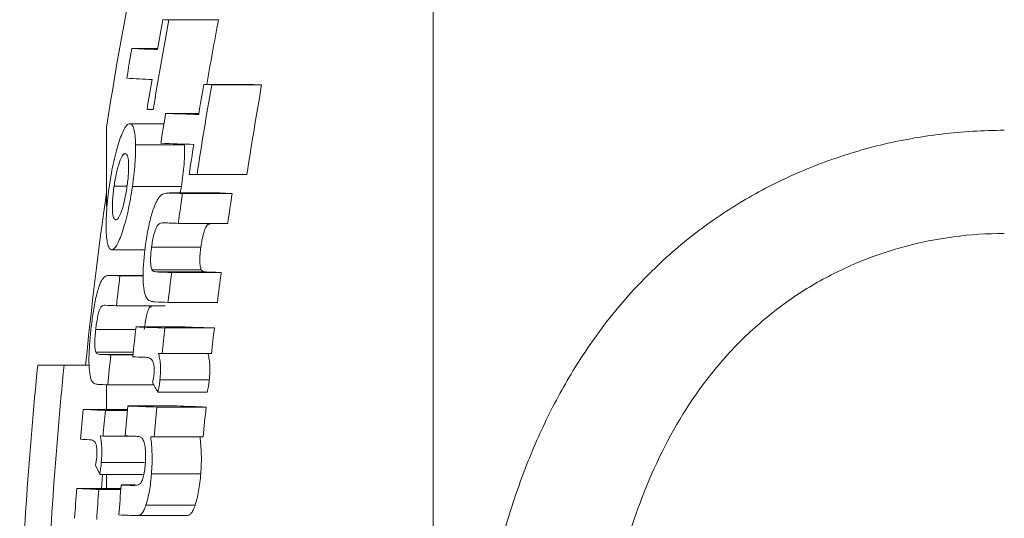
# Model space of a CAD drawing. Header units: millimetres. Extents: x 168 to 893, y 24 to 895.
# Tile 4 of 26: x 168 to 189, y 108 to 118. Entities that reach past the tile are written whole.
import ezdxf

# ---------------------------------------------------------------- set-up
doc = ezdxf.new("R2010")
doc.units = ezdxf.units.MM

msp = doc.modelspace()

# ---------------------------------------------------------------- linework, layer by layer
at = {"color": 7, "linetype": 'Continuous', "lineweight": 15}
for p, q in [((176.501, 64.973), (176.501, 138.973)), ((170.952, 118.223), (171.992, 118.223)), ((170.174, 117.626), (170.712, 117.626)), ((171.683, 116.864), (171.848, 116.859)), ((171.683, 116.864), (172.731, 116.864)), ((171.848, 116.859), (172.899, 116.859)), ((172.731, 116.864), (172.899, 116.859)), ((170.882, 116.261), (171.58, 116.261)), ((169.64, 115.972), (169.64, 114.305)), ((170.133, 116.044), (170.846, 116.044)), ((170.249, 115.601), (171.28, 115.601)), ((171.377, 114.98), (171.542, 114.974)), ((171.542, 114.974), (172.588, 114.974)), ((169.799, 114.73), (170.064, 114.73)), ((170.185, 114.724), (171.215, 114.724)), ((171.215, 114.724), (171.19, 114.588)), ((171.995, 114.588), (170.955, 114.588)), ((170.973, 114.588), (172.013, 114.588)), ((171.236, 114.579), (172.279, 114.579)), ((171.995, 114.587), (172.013, 114.588)), ((171.146, 113.95), (172.188, 113.95)), ((169.748, 113.397), (170.449, 113.397)), ((170.587, 113.452), (171.622, 113.452)), ((170.595, 112.977), (171.63, 112.977)), ((170.411, 112.856), (169.706, 112.856)), ((169.922, 112.847), (170.411, 112.847)), ((170.701, 112.929), (171.737, 112.929)), ((171.008, 112.918), (172.048, 112.918)), ((169.846, 112.219), (170.872, 112.219)), ((170.931, 112.29), (171.97, 112.29)), ((169.413, 111.72), (170.253, 111.72)), ((170.259, 111.774), (171.29, 111.774)), ((170.868, 111.752), (171.906, 111.752)), ((169.415, 111.245), (170.2, 111.245)), ((169.731, 111.187), (170.194, 111.187)), ((170.808, 111.213), (171.846, 111.213)), ((168.749, 110.973), (168.195, 110.973)), ((168.749, 110.973), (169.274, 110.973)), ((169.64, 110.56), (169.64, 110.043)), ((169.667, 110.559), (170.633, 110.559)), ((170.762, 110.661), (171.799, 110.661)), ((170.721, 110.406), (171.757, 110.406)), ((170.087, 110.114), (171.116, 110.114)), ((170.695, 110.092), (171.731, 110.092)), ((169.151, 110.043), (170.08, 110.043)), ((169.616, 110.02), (170.078, 110.02)), ((169.507, 109.485), (169.568, 109.482)), ((169.568, 109.482), (170.133, 109.482)), ((170.638, 109.463), (171.673, 109.463)), ((169.531, 108.93), (170.439, 108.93)), ((169.498, 108.674), (170.424, 108.674)), ((169.557, 108.674), (169.536, 108.382)), ((169.64, 108.674), (169.64, 108.382)), ((170.585, 108.689), (171.62, 108.689)), ((169.947, 108.454), (170.252, 108.454)), ((169.014, 108.382), (169.941, 108.382)), ((169.478, 108.36), (169.94, 108.36)), ((170.469, 108.033), (171.503, 108.033)), ((170.291, 107.811), (171.322, 107.811))]:
    msp.add_line(p, q, dxfattribs=at)
at = {"color": 8, "linetype": 'Continuous', "lineweight": 15}
for p, q in [((169.72, 112.856), (170.411, 112.856)), ((169.494, 111.198), (170.195, 111.198))]:
    msp.add_line(p, q, dxfattribs=at)
at = {"color": 7, "linetype": 'Continuous', "lineweight": 15, "flags": 128}
for points in [[(170.427, 111.137), (170.431, 111.137), (170.434, 111.137), (170.438, 111.137), (170.442, 111.137), (170.445, 111.138), (170.449, 111.138), (170.453, 111.138), (170.457, 111.138)], [(170.729, 111.216), (170.739, 111.216), (170.749, 111.215), (170.759, 111.215), (170.769, 111.215), (170.778, 111.214), (170.788, 111.214), (170.798, 111.214), (170.808, 111.213)], [(170.57, 109.466), (170.578, 109.466), (170.587, 109.465), (170.595, 109.465), (170.604, 109.465), (170.612, 109.464), (170.621, 109.464), (170.629, 109.464), (170.638, 109.463)], [(169.275, 109.405), (169.277, 109.405), (169.28, 109.406), (169.283, 109.406), (169.286, 109.406), (169.289, 109.406), (169.292, 109.406), (169.294, 109.406), (169.297, 109.406)]]:
    msp.add_lwpolyline(points, dxfattribs=at)
at = {"color": 7, "linetype": 'Continuous', "lineweight": 15}
for centre, radius, start, end in [((258.544, 101.973), 90, 165.54384, 171.05098), ((258.538, 101.812), 89.11, 169.38737, 170.6178), ((258.538, 101.818), 89.237, 169.40271, 169.81277), ((174.481, 203.288), 85.137, 267.53725, 267.62466), ((258.538, 101.812), 88.088, 169.26287, 170.16123), ((175.559, 205.25), 87.1, 267.56636, 267.65282), ((258.538, 101.843), 89.762, 169.87296, 170.28002), ((173.378, 180.11), 62.566, 267.06449, 267.55328), ((173.265, 179.331), 62.416, 267.06084, 267.55021), ((258.538, 101.818), 89.237, 170.2223, 170.63133), ((258.538, 101.771), 87.992, 170.12661, 171.36992), ((258.538, 101.776), 88.156, 170.14506, 170.5592), ((258.538, 101.771), 86.958, 170.00796, 171.26646), ((174.137, 200.79), 84.524, 267.52795, 267.61566), ((258.538, 101.801), 88.841, 170.63265, 171.04302), ((176.054, 249.95), 133.789, 267.78435, 268.08193), ((175.947, 249.028), 133.495, 267.78179, 268.07968), ((258.538, 101.776), 88.156, 170.97284, 171.386), ((258.749, 101.973), 90, 171.93059, 174.26083), ((176.186, 259.14), 144.647, 267.93476, 268.03872), ((258.538, 101.779), 88.235, 171.65897, 172.07103), ((177.281, 262.433), 147.939, 267.95926, 268.06213), ((258.538, 101.779), 87.204, 171.55959, 171.97662), ((176.032, 256.533), 142.666, 267.91532, 268.03716), ((172.951, 181.383), 68.603, 267.30035, 267.46912), ((258.538, 101.82), 89.299, 172.90698, 173.31296), ((175.881, 254.873), 142.038, 267.90992, 268.03413), ((258.538, 101.779), 88.235, 172.7471, 173.15811), ((176.972, 258.091), 145.256, 267.93456, 268.05747), ((258.538, 101.779), 87.204, 172.66083, 173.07679), ((172.826, 179.61), 67.457, 267.26967, 267.46789), ((175.86, 255.728), 143.523, 267.92576, 268.03192), ((258.538, 101.801), 88.84, 173.55454, 173.96209), ((175.29, 240.771), 129.095, 267.76652, 268.03709), ((258.538, 101.779), 88.235, 173.51013, 173.86191), ((176.374, 243.686), 132.01, 267.79259, 268.06033), ((258.538, 101.779), 87.204, 173.43303, 173.78901), ((172.702, 178.284), 67.163, 267.26264, 267.46474), ((258.537, 101.82), 89.299, 173.97921, 174.38435), ((174.706, 226.489), 115.431, 267.75764, 267.87537), ((258.749, 101.973), 91, 174.32411, 177.79577), ((258.749, 101.973), 90.449, 174.28941, 177.78234), ((172.683, 178.607), 68.115, 267.28963, 267.46194), ((184.531, 118.398), 15.957, 209.2335, 210.0579), ((258.537, 101.801), 88.84, 174.63098, 175.03776), ((175.109, 238.634), 128.619, 267.76217, 268.03321), ((258.538, 101.779), 88.235, 174.59404, 175.00364), ((176.191, 241.528), 131.512, 267.78819, 268.05641), ((258.538, 101.779), 87.204, 174.52989, 174.94438), ((258.537, 101.843), 89.762, 174.75863, 175.16116), ((172.236, 169.421), 59.458, 267.02611, 267.47444), ((258.537, 101.82), 89.299, 174.73139, 175.07824), ((174.533, 224.284), 114.886, 267.75354, 267.86956), ((171.781, 160.81), 51.466, 267.0088, 267.2083), ((182.317, 114.414), 14.045, 203.2321, 204.121), ((258.537, 101.801), 88.84, 175.70552, 176.11169), ((174.476, 223.832), 115.468, 267.75169, 267.87781), ((258.537, 101.843), 89.762, 175.82195, 176.2239), ((172.095, 167.584), 59.282, 267.02156, 267.47054), ((258.537, 101.82), 89.299, 175.80027, 176.2043), ((174.617, 227.979), 120.246, 267.7527, 267.93819)]:
    msp.add_arc(centre, radius, start, end, dxfattribs=at)
for points, knots in [([(170.133, 116.044), (170.116, 116.042), (170.1, 116.038), (170.064, 116.009), (170.045, 115.986), (169.987, 115.89), (169.947, 115.793), (169.887, 115.613), (169.867, 115.548), (169.829, 115.408), (169.81, 115.331), (169.775, 115.173), (169.758, 115.091), (169.727, 114.921), (169.713, 114.832), (169.7, 114.744)], [0, 0, 0, 0, 0.125, 0.125, 0.25, 0.25, 0.5, 0.5, 0.625, 0.625, 0.75, 0.75, 0.875, 0.875, 1, 1, 1, 1]), ([(170.249, 115.601), (170.247, 115.669), (170.245, 115.735), (170.233, 115.848), (170.225, 115.894), (170.205, 115.97), (170.193, 115.998), (170.165, 116.034), (170.149, 116.041), (170.133, 116.044)], [0, 0, 0, 0, 0.25, 0.25, 0.5, 0.5, 0.75, 0.75, 1, 1, 1, 1]), ([(188.501, 87.296), (187.616, 87.296), (186.75, 87.401), (185.48, 87.712), (185.061, 87.842), (184.255, 88.148), (183.865, 88.325), (183.112, 88.724), (182.746, 88.948), (182.052, 89.436), (181.724, 89.699), (180.793, 90.544), (180.24, 91.188), (179.305, 92.562), (178.914, 93.297), (178.425, 94.468), (178.279, 94.87), (178.02, 95.678), (177.908, 96.087), (177.613, 97.326), (177.474, 98.17), (177.335, 99.459), (177.3, 99.893), (177.254, 100.769), (177.243, 101.209), (177.243, 102.516), (177.288, 103.378), (177.472, 105.085), (177.61, 105.929), (177.909, 107.181), (178.024, 107.594), (178.283, 108.4), (178.428, 108.794), (178.752, 109.564), (178.93, 109.94), (179.326, 110.674), (179.545, 111.033), (180.252, 112.062), (180.793, 112.686), (181.725, 113.525), (182.058, 113.789), (182.749, 114.27), (183.11, 114.489), (183.862, 114.884), (184.255, 115.061), (185.066, 115.366), (185.479, 115.493), (186.319, 115.697), (186.746, 115.774), (187.616, 115.878), (188.059, 115.905), (188.501, 115.905)], [0, 0, 0, 0, 0.0625, 0.0625, 0.09375, 0.09375, 0.125, 0.125, 0.15625, 0.15625, 0.1875, 0.1875, 0.25, 0.25, 0.3125, 0.3125, 0.34375, 0.34375, 0.375, 0.375, 0.4375, 0.4375, 0.46875, 0.46875, 0.5, 0.5, 0.5625, 0.5625, 0.625, 0.625, 0.65625, 0.65625, 0.6875, 0.6875, 0.71875, 0.71875, 0.75, 0.75, 0.8125, 0.8125, 0.84375, 0.84375, 0.875, 0.875, 0.90625, 0.90625, 0.9375, 0.9375, 0.96875, 0.96875, 1, 1, 1, 1]), ([(170.185, 114.724), (170.196, 114.804), (170.207, 114.884), (170.225, 115.042), (170.232, 115.119), (170.243, 115.268), (170.246, 115.34), (170.25, 115.477), (170.25, 115.54), (170.249, 115.601)], [0, 0, 0, 0, 0.25, 0.25, 0.5, 0.5, 0.75, 0.75, 1, 1, 1, 1]), ([(171.28, 115.601), (171.281, 115.54), (171.281, 115.477), (171.277, 115.339), (171.274, 115.268), (171.263, 115.12), (171.255, 115.042), (171.237, 114.884), (171.226, 114.804), (171.215, 114.724)], [0, 0, 0, 0, 0.25, 0.25, 0.5, 0.5, 0.75, 0.75, 1, 1, 1, 1]), ([(169.799, 114.73), (169.806, 114.778), (169.813, 114.826), (169.83, 114.919), (169.839, 114.964), (169.868, 115.096), (169.89, 115.172), (169.934, 115.299), (169.956, 115.346), (169.987, 115.39), (169.997, 115.401), (170.017, 115.414), (170.026, 115.415), (170.035, 115.416)], [0, 0, 0, 0, 0.125, 0.125, 0.25, 0.25, 0.5, 0.5, 0.75, 0.75, 0.875, 0.875, 1, 1, 1, 1]), ([(170.035, 115.416), (170.052, 115.414), (170.067, 115.402), (170.091, 115.339), (170.099, 115.29), (170.106, 115.159), (170.105, 115.081), (170.097, 114.95), (170.093, 114.904), (170.082, 114.811), (170.076, 114.763), (170.069, 114.715)], [0, 0, 0, 0, 0.25, 0.25, 0.5, 0.5, 0.75, 0.75, 0.875, 0.875, 1, 1, 1, 1]), ([(169.7, 114.744), (169.688, 114.657), (169.676, 114.57), (169.657, 114.399), (169.649, 114.314), (169.638, 114.15), (169.634, 114.073), (169.63, 113.926), (169.63, 113.855), (169.637, 113.668), (169.65, 113.569), (169.68, 113.467), (169.691, 113.441), (169.718, 113.407), (169.732, 113.399), (169.748, 113.397)], [0, 0, 0, 0, 0.125, 0.125, 0.25, 0.25, 0.375, 0.375, 0.5, 0.5, 0.75, 0.75, 0.875, 0.875, 1, 1, 1, 1]), ([(169.748, 113.397), (169.764, 113.397), (169.781, 113.403), (169.817, 113.435), (169.836, 113.46), (169.875, 113.527), (169.895, 113.568), (169.936, 113.662), (169.956, 113.718), (169.996, 113.841), (170.016, 113.908), (170.055, 114.054), (170.074, 114.131), (170.109, 114.291), (170.126, 114.374), (170.157, 114.547), (170.171, 114.635), (170.185, 114.724)], [0, 0, 0, 0, 0.125, 0.125, 0.25, 0.25, 0.375, 0.375, 0.5, 0.5, 0.625, 0.625, 0.75, 0.75, 0.875, 0.875, 1, 1, 1, 1]), ([(169.832, 114.025), (169.815, 114.027), (169.8, 114.039), (169.776, 114.101), (169.768, 114.151), (169.761, 114.283), (169.762, 114.362), (169.771, 114.494), (169.775, 114.54), (169.785, 114.634), (169.792, 114.682), (169.799, 114.73)], [0, 0, 0, 0, 0.25, 0.25, 0.5, 0.5, 0.75, 0.75, 0.875, 0.875, 1, 1, 1, 1]), ([(170.069, 114.715), (170.062, 114.667), (170.054, 114.62), (170.038, 114.527), (170.029, 114.482), (170, 114.349), (169.978, 114.272), (169.934, 114.144), (169.911, 114.096), (169.88, 114.051), (169.87, 114.04), (169.85, 114.027), (169.841, 114.025), (169.832, 114.025)], [0, 0, 0, 0, 0.125, 0.125, 0.25, 0.25, 0.5, 0.5, 0.75, 0.75, 0.875, 0.875, 1, 1, 1, 1]), ([(170.764, 114.519), (170.748, 114.501), (170.733, 114.481), (170.703, 114.431), (170.687, 114.403), (170.642, 114.304), (170.611, 114.221), (170.556, 114.029), (170.532, 113.92), (170.489, 113.694), (170.471, 113.577), (170.455, 113.459)], [0, 0, 0, 0, 0.125, 0.125, 0.25, 0.25, 0.5, 0.5, 0.75, 0.75, 1, 1, 1, 1]), ([(170.973, 114.588), (170.939, 114.588), (170.905, 114.588), (170.836, 114.572), (170.801, 114.558), (170.764, 114.519)], [0, 0, 0, 0, 0.5, 0.5, 1, 1, 1, 1]), ([(170.587, 113.452), (170.593, 113.498), (170.6, 113.544), (170.617, 113.633), (170.626, 113.677), (170.657, 113.795), (170.683, 113.859), (170.731, 113.935), (170.754, 113.946), (170.799, 113.96), (170.821, 113.962), (170.843, 113.961)], [0, 0, 0, 0, 0.125, 0.125, 0.25, 0.25, 0.5, 0.5, 0.75, 0.75, 1, 1, 1, 1]), ([(171.81, 113.933), (171.791, 113.933), (171.759, 113.934), (171.708, 113.835), (171.669, 113.714), (171.64, 113.578), (171.627, 113.49), (171.622, 113.452)], [0, 0, 0, 0, 0.287364, 0.482895, 0.678873, 0.861817, 1, 1, 1, 1]), ([(188.501, 113.738), (188.143, 113.738), (187.784, 113.715), (187.081, 113.621), (186.736, 113.552), (186.059, 113.369), (185.726, 113.255), (185.075, 112.98), (184.764, 112.823), (184.168, 112.47), (183.884, 112.273), (183.341, 111.842), (183.084, 111.607), (182.371, 110.866), (181.965, 110.317), (181.269, 109.119), (180.989, 108.489), (180.648, 107.51), (180.547, 107.178), (180.368, 106.504), (180.29, 106.16), (180.087, 105.128), (179.994, 104.434), (179.871, 103.038), (179.841, 102.336), (179.841, 100.924), (179.871, 100.21), (179.994, 98.808), (180.088, 98.114), (180.355, 96.747), (180.529, 96.072), (180.988, 94.747), (181.268, 94.116), (181.782, 93.224), (181.969, 92.935), (182.381, 92.379), (182.605, 92.112), (183.082, 91.612), (183.336, 91.379), (183.877, 90.945), (184.167, 90.743), (184.765, 90.386), (185.076, 90.228), (185.721, 89.954), (186.058, 89.837), (187.084, 89.558), (187.784, 89.464), (188.501, 89.464)], [0, 0, 0, 0, 0.03125, 0.03125, 0.0625, 0.0625, 0.09375, 0.09375, 0.125, 0.125, 0.15625, 0.15625, 0.1875, 0.1875, 0.25, 0.25, 0.3125, 0.3125, 0.34375, 0.34375, 0.375, 0.375, 0.4375, 0.4375, 0.5, 0.5, 0.5625, 0.5625, 0.625, 0.625, 0.6875, 0.6875, 0.75, 0.75, 0.78125, 0.78125, 0.8125, 0.8125, 0.84375, 0.84375, 0.875, 0.875, 0.90625, 0.90625, 0.9375, 0.9375, 1, 1, 1, 1]), ([(170.455, 113.459), (170.442, 113.352), (170.429, 113.246), (170.412, 113.036), (170.407, 112.932), (170.407, 112.744), (170.413, 112.659), (170.432, 112.517), (170.447, 112.462), (170.464, 112.416)], [0, 0, 0, 0, 0.25, 0.25, 0.5, 0.5, 0.75, 0.75, 1, 1, 1, 1]), ([(170.595, 112.977), (170.587, 112.997), (170.58, 113.019), (170.569, 113.082), (170.566, 113.12), (170.565, 113.206), (170.567, 113.254), (170.575, 113.352), (170.581, 113.402), (170.587, 113.452)], [0, 0, 0, 0, 0.25, 0.25, 0.5, 0.5, 0.75, 0.75, 1, 1, 1, 1]), ([(171.622, 113.452), (171.616, 113.402), (171.61, 113.353), (171.602, 113.256), (171.6, 113.208), (171.601, 113.122), (171.604, 113.083), (171.614, 113.02), (171.622, 112.997), (171.63, 112.977)], [0, 0, 0, 0, 0.25, 0.25, 0.5, 0.5, 0.75, 0.75, 1, 1, 1, 1]), ([(170.701, 112.929), (170.682, 112.93), (170.663, 112.933), (170.627, 112.943), (170.609, 112.949), (170.595, 112.977)], [0, 0, 0, 0, 0.5, 0.5, 1, 1, 1, 1]), ([(171.63, 112.977), (171.645, 112.949), (171.663, 112.943), (171.699, 112.933), (171.718, 112.93), (171.737, 112.929)], [0, 0, 0, 0, 0.5, 0.5, 1, 1, 1, 1]), ([(169.56, 112.787), (169.548, 112.769), (169.536, 112.749), (169.512, 112.699), (169.5, 112.67), (169.464, 112.571), (169.44, 112.487), (169.397, 112.295), (169.377, 112.186), (169.342, 111.961), (169.327, 111.844), (169.314, 111.728)], [0, 0, 0, 0, 0.125, 0.125, 0.25, 0.25, 0.5, 0.5, 0.75, 0.75, 1, 1, 1, 1]), ([(169.72, 112.856), (169.694, 112.857), (169.668, 112.856), (169.615, 112.84), (169.588, 112.827), (169.56, 112.787)], [0, 0, 0, 0, 0.5, 0.5, 1, 1, 1, 1]), ([(170.464, 112.416), (170.49, 112.357), (170.523, 112.334), (170.592, 112.307), (170.628, 112.301), (170.665, 112.3)], [0, 0, 0, 0, 0.5, 0.5, 1, 1, 1, 1]), ([(169.413, 111.72), (169.419, 111.766), (169.424, 111.812), (169.437, 111.901), (169.445, 111.945), (169.47, 112.063), (169.49, 112.126), (169.527, 112.203), (169.545, 112.215), (169.58, 112.228), (169.596, 112.23), (169.613, 112.23)], [0, 0, 0, 0, 0.125, 0.125, 0.25, 0.25, 0.5, 0.5, 0.75, 0.75, 1, 1, 1, 1]), ([(170.582, 112.2), (170.567, 112.2), (170.543, 112.202), (170.503, 112.1), (170.472, 111.98), (170.449, 111.845), (170.439, 111.758), (170.434, 111.72)], [0, 0, 0, 0, 0.293359, 0.485953, 0.67894, 0.860329, 1, 1, 1, 1]), ([(169.314, 111.728), (169.303, 111.621), (169.292, 111.514), (169.277, 111.305), (169.272, 111.201), (169.271, 111.013), (169.274, 110.928), (169.287, 110.785), (169.298, 110.731), (169.31, 110.684)], [0, 0, 0, 0, 0.25, 0.25, 0.5, 0.5, 0.75, 0.75, 1, 1, 1, 1]), ([(169.415, 111.245), (169.409, 111.266), (169.403, 111.288), (169.396, 111.351), (169.394, 111.389), (169.394, 111.475), (169.396, 111.522), (169.403, 111.62), (169.408, 111.67), (169.413, 111.72)], [0, 0, 0, 0, 0.25, 0.25, 0.5, 0.5, 0.75, 0.75, 1, 1, 1, 1]), ([(169.494, 111.198), (169.48, 111.199), (169.466, 111.201), (169.439, 111.211), (169.425, 111.218), (169.415, 111.245)], [0, 0, 0, 0, 0.5, 0.5, 1, 1, 1, 1]), ([(170.457, 111.138), (170.498, 111.136), (170.539, 111.13), (170.587, 111.089), (170.596, 111.078), (170.614, 111.049), (170.621, 111.028), (170.635, 110.979), (170.64, 110.95), (170.644, 110.893), (170.644, 110.873), (170.643, 110.83), (170.641, 110.808), (170.639, 110.786)], [0, 0, 0, 0, 0.5, 0.5, 0.625, 0.625, 0.75, 0.75, 0.875, 0.875, 0.9375, 0.9375, 1, 1, 1, 1]), ([(170.762, 110.661), (170.767, 110.719), (170.772, 110.777), (170.775, 110.889), (170.774, 110.943), (170.768, 111.039), (170.763, 111.084), (170.748, 111.159), (170.739, 111.188), (170.729, 111.216)], [0, 0, 0, 0, 0.25, 0.25, 0.5, 0.5, 0.75, 0.75, 1, 1, 1, 1]), ([(171.766, 111.216), (171.776, 111.188), (171.785, 111.159), (171.8, 111.085), (171.805, 111.041), (171.811, 110.944), (171.812, 110.89), (171.81, 110.806), (171.809, 110.778), (171.805, 110.72), (171.802, 110.691), (171.799, 110.661)], [0, 0, 0, 0, 0.25, 0.25, 0.5, 0.5, 0.75, 0.75, 0.875, 0.875, 1, 1, 1, 1]), ([(169.31, 110.684), (169.33, 110.626), (169.355, 110.603), (169.407, 110.575), (169.434, 110.57), (169.462, 110.568)], [0, 0, 0, 0, 0.5, 0.5, 1, 1, 1, 1]), ([(170.639, 110.786), (170.637, 110.77), (170.636, 110.754), (170.633, 110.738), (170.631, 110.723), (170.628, 110.708), (170.625, 110.693), (170.622, 110.678), (170.619, 110.663), (170.616, 110.649), (170.613, 110.634), (170.61, 110.62), (170.607, 110.605)], [0, 0, 0, 0, 0.0000481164, 0.0000481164, 0.0000481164, 0.0000963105, 0.0000963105, 0.0000963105, 0.000144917, 0.000144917, 0.000144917, 0.0001936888, 0.0001936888, 0.0001936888, 0.0001936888]), ([(170.721, 110.406), (170.729, 110.446), (170.737, 110.486), (170.752, 110.572), (170.757, 110.617), (170.762, 110.661)], [0, 0, 0, 0, 0.5, 0.5, 1, 1, 1, 1]), ([(171.799, 110.661), (171.794, 110.617), (171.789, 110.572), (171.774, 110.487), (171.766, 110.446), (171.757, 110.406)], [0, 0, 0, 0, 0.5, 0.5, 1, 1, 1, 1]), ([(169.531, 108.93), (169.535, 108.988), (169.539, 109.045), (169.541, 109.157), (169.541, 109.211), (169.536, 109.307), (169.532, 109.352), (169.521, 109.427), (169.514, 109.456), (169.507, 109.485)], [0, 0, 0, 0, 0.25, 0.25, 0.5, 0.5, 0.75, 0.75, 1, 1, 1, 1]), ([(170.263, 109.477), (170.283, 109.476), (170.303, 109.475), (170.343, 109.466), (170.364, 109.462), (170.382, 109.443)], [0, 0, 0, 0, 0.5, 0.5, 1, 1, 1, 1]), ([(170.382, 109.443), (170.396, 109.425), (170.409, 109.405), (170.432, 109.343), (170.442, 109.303), (170.456, 109.206), (170.461, 109.149), (170.462, 109.056), (170.462, 109.023), (170.459, 108.957), (170.457, 108.923), (170.455, 108.89)], [0, 0, 0, 0, 0.25, 0.25, 0.5, 0.5, 0.75, 0.75, 0.875, 0.875, 1, 1, 1, 1]), ([(170.585, 108.689), (170.59, 108.76), (170.594, 108.831), (170.598, 108.972), (170.598, 109.039), (170.593, 109.234), (170.582, 109.353), (170.57, 109.466)], [0, 0, 0, 0, 0.25, 0.25, 0.5, 0.5, 1, 1, 1, 1]), ([(171.604, 109.466), (171.617, 109.353), (171.628, 109.235), (171.633, 109.038), (171.633, 108.97), (171.629, 108.832), (171.625, 108.761), (171.62, 108.689)], [0, 0, 0, 0, 0.5, 0.5, 0.75, 0.75, 1, 1, 1, 1]), ([(169.297, 109.406), (169.329, 109.404), (169.36, 109.398), (169.397, 109.357), (169.404, 109.346), (169.417, 109.317), (169.423, 109.296), (169.433, 109.246), (169.437, 109.217), (169.44, 109.161), (169.44, 109.141), (169.439, 109.099), (169.438, 109.076), (169.436, 109.054)], [0, 0, 0, 0, 0.5, 0.5, 0.625, 0.625, 0.75, 0.75, 0.875, 0.875, 0.9375, 0.9375, 1, 1, 1, 1]), ([(169.436, 109.054), (169.435, 109.038), (169.433, 109.022), (169.431, 109.007), (169.429, 108.991), (169.427, 108.976), (169.425, 108.961), (169.421, 108.931), (169.416, 108.902), (169.411, 108.874)], [0, 0, 0, 0, 0.0000481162, 0.0000481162, 0.0000481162, 0.0000963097, 0.0000963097, 0.0000963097, 0.0001927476, 0.0001927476, 0.0001927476, 0.0001927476]), ([(169.498, 108.674), (169.505, 108.715), (169.511, 108.755), (169.523, 108.841), (169.527, 108.885), (169.531, 108.93)], [0, 0, 0, 0, 0.5, 0.5, 1, 1, 1, 1]), ([(170.455, 108.89), (170.45, 108.84), (170.445, 108.792), (170.431, 108.699), (170.422, 108.654), (170.391, 108.542), (170.365, 108.495), (170.316, 108.455), (170.293, 108.451), (170.246, 108.444), (170.223, 108.444), (170.2, 108.444)], [0, 0, 0, 0, 0.125, 0.125, 0.25, 0.25, 0.5, 0.5, 0.75, 0.75, 1, 1, 1, 1]), ([(170.469, 108.033), (170.483, 108.077), (170.496, 108.122), (170.52, 108.223), (170.531, 108.276), (170.551, 108.388), (170.559, 108.447), (170.574, 108.567), (170.58, 108.628), (170.585, 108.689)], [0, 0, 0, 0, 0.25, 0.25, 0.5, 0.5, 0.75, 0.75, 1, 1, 1, 1]), ([(171.62, 108.689), (171.614, 108.628), (171.609, 108.566), (171.594, 108.445), (171.585, 108.387), (171.565, 108.276), (171.554, 108.221), (171.53, 108.122), (171.516, 108.077), (171.503, 108.033)], [0, 0, 0, 0, 0.25, 0.25, 0.5, 0.5, 0.75, 0.75, 1, 1, 1, 1]), ([(170.291, 107.811), (170.305, 107.812), (170.32, 107.813), (170.35, 107.827), (170.365, 107.839), (170.396, 107.872), (170.411, 107.894), (170.441, 107.954), (170.455, 107.992), (170.469, 108.033)], [0, 0, 0, 0, 0.25, 0.25, 0.5, 0.5, 0.75, 0.75, 1, 1, 1, 1]), ([(171.503, 108.033), (171.489, 107.992), (171.474, 107.954), (171.444, 107.895), (171.428, 107.872), (171.398, 107.839), (171.382, 107.827), (171.352, 107.813), (171.337, 107.812), (171.322, 107.811)], [0, 0, 0, 0, 0.25, 0.25, 0.5, 0.5, 0.75, 0.75, 1, 1, 1, 1])]:
    msp.add_open_spline(points, degree=3, knots=knots, dxfattribs=at)

doc.saveas('drawing.dxf')
